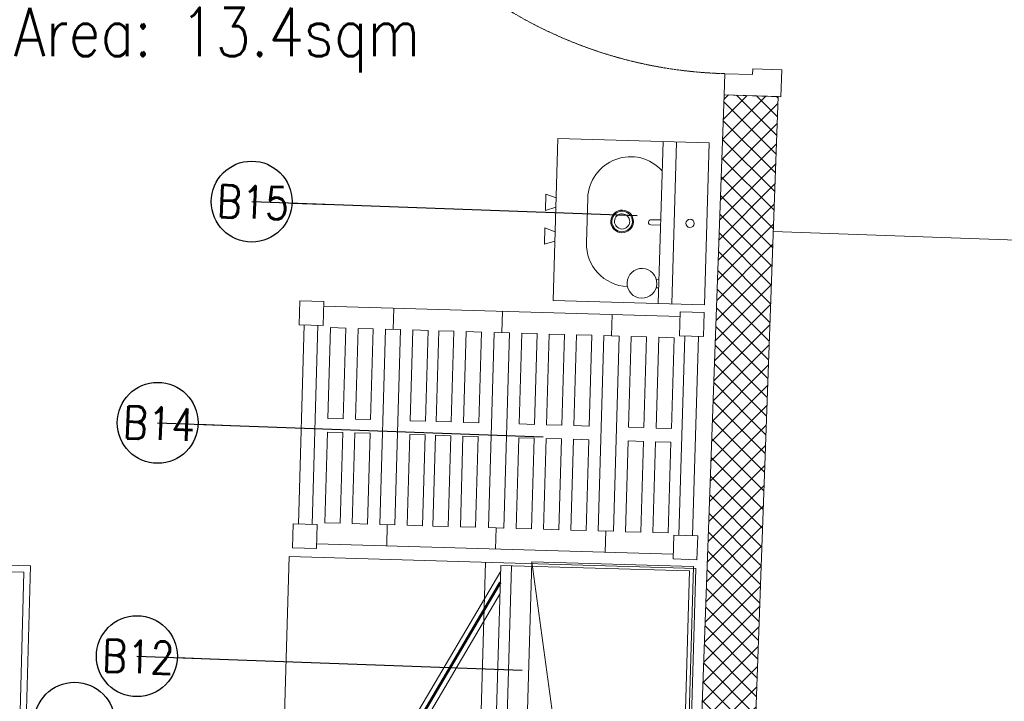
# Model space of a CAD drawing. Header units: millimetres. Extents: x 256680 to 410391, y -77299 to -22623.
# Tile 79 of 202: x 323812 to 325637, y -28656 to -27393. Entities that reach past the tile are written whole.
import ezdxf

# ---------------------------------------------------------------- set-up
doc = ezdxf.new("R2010")
doc.units = ezdxf.units.MM
doc.header["$LTSCALE"] = 2.5
doc.linetypes.add('DASHDOT2', pattern=[0.5, 0.25, -0.125, 0, -0.125])
doc.linetypes.add('HIDDEN2 IDS', pattern=[1.666875, 1.11125, -0.555625])
for name, color, linetype, lineweight in [('CKD Equipments', 252, 'Continuous', 0), ('ELEVATION 1', 143, 'Continuous', 18), ('ELEVATION 4', 157, 'Continuous', 9), ('HATCH LIGHT', 250, 'Continuous', 0), ('HATCH MEDIUM', 251, 'Continuous', 5), ('K Equipment', 30, 'Continuous', 9), ('ROOM TEXT', 7, 'Continuous', 5)]:
    doc.layers.add(name, color=color, linetype=linetype, lineweight=lineweight)
doc.styles.add('MTEXT', font='romans.shx', dxfattribs={"width": 0.85})
doc.styles.get("Standard").update_dxf_attribs({"font": 'GOTHIC.TTF'})
doc.dimstyles.new('AJKD_30', dxfattribs={"dimscale": 30, "dimtxt": 2, "dimasz": 1, "dimexe": 0.8, "dimexo": 0.8, "dimgap": 0.5, "dimtad": 1, "dimdec": 0, "dimzin": 0, "dimdsep": 46, "dimtxsty": 'Standard', "dimblk": 'ARCHTICK', "dimcen": 0.125, "dimclrd": 251, "dimclre": 251, "dimclrt": 42, "dimadec": 0, "dimazin": 0, "dimtfac": 1, "dimtdec": 0, "dimtix": 1, "dimtmove": 0, "dimatfit": 3, "dimfxl": 1, "dimtolj": 1, "dimtzin": 0, "dimarcsym": 1})

# ---------------------------------------------------------------- blocks, each defined once
blk = doc.blocks.new('*U86')
h = blk.add_hatch(color=252)
h.paths.add_polyline_path([(-0.0025, 0.0153, 0.724863), (-0.0025, 0), (-0.0025, -0.036), (-0.0005, -0.036), (-0.0005, -0.0004, 1.209796)])
h.paths.add_polyline_path([(-0.006, 0.0076, -1), (0.006, 0.0076, -1)], flags=16)
blk.add_hatch(color=252).paths.add_polyline_path([(0.0076, 0.0101, -0.06361), (0.008, 0.0081), (0.0436, 0.0081), (0.0436, 0.0101)])
blk.add_lwpolyline([(-0.0025, 0.0153, 0.723917), (-0.0025, 0), (-0.0025, -0.036), (-0.0005, -0.036), (-0.0005, -0.0004, 1.209796), (-0.0025, 0.0153)], format="xyb")
blk.add_lwpolyline([(0.008, 0.0081), (0.0436, 0.0081), (0.0436, 0.0101), (0.0076, 0.0101)])
blk.add_circle((0, 0.0076), 0.00604)
blk = doc.blocks.new('*U96')
at = {"true_color": 0xffffff}
h = blk.add_hatch(color=7, dxfattribs=at)
h.dxf.hatch_style = 1
h.paths.add_polyline_path([(-47.5, -8.5), (-47.5, -822), (-97.5, -822), (-97.5, -8.5)])
for points in [[(-850, 51), (-850, 105), (-900, 105), (-900, 0), (-861, 0), (-861, 51), (-850, 51)], [(-50, 51), (-50, 105), (0, 105), (0, 0), (-39, 0), (-39, 51), (-50, 51)]]:
    blk.add_lwpolyline(points)
blk.add_lwpolyline([(-47.5, -8.5), (-47.5, -822), (-97.5, -822), (-97.5, -8.5)], close=True)
at = {"color": 8, "linetype": 'HIDDEN2 IDS', "ltscale": 0.5}
blk.add_arc((-47.5, -8.5), 813.5, 179.4693, 269.9985, dxfattribs=at)
at = {"xscale": 1000, "yscale": 1000, "zscale": 1000, "rotation": 180}
blk.add_blockref('*U86', (-39.5, -0.4), dxfattribs=at)
blk = doc.blocks.new('A$C1A2613D3')
for p, q in [((138, 400.1, 0), (178.6, 400.1, 0)), ((146.6, 374.7, 0), (138, 400.1, 0)), ((169.9, 374.7, 0), (178.6, 400.1, 0)), ((262.5, 400.1, 0), (221.8, 400.1, 0)), ((230.5, 374.7, 0), (221.8, 400.1, 0)), ((253.8, 374.7, 0), (262.5, 400.1, 0)), ((400.4, 374.7, 0), (0, 374.7, 0)), ((0, 0, 0), (0, 374.7, 0)), ((400.4, 374.7, 0), (400.4, 0, 0)), ((145.3, 296.3, 0), (255.2, 296.3, 0)), ((193.9, 138.1, 0), (193.9, 114.3, 0)), ((206.6, 138.1, 0), (206.6, 114.3, 0)), ((0, 114.3, 0), (400.4, 114.3, 0)), ((341.6, 120.8, 0), (341.6, 114.3, 0)), ((361.9, 120.8, 0), (361.9, 114.3, 0)), ((400.4, 81, 0), (0, 81, 0)), ((400.4, 0, 0), (0, 0, 0))]:
    blk.add_line(p, q)
for centre, major_axis, start_param, end_param in [((145.3, 190.6, 0), (0, 105.7), -0.000003, 2.377352), ((255.2, 190.6, 0), (0, 105.7), 4.724874, 6.283193), ((200.2, 209.7, 0), (0, 28), 1.570827, 7.854012), ((200.2, 209.7, 0), (0, 25.4), 1.570763, 7.853948), ((200.2, 209.7, 0), (0, 18.8), 1.570847, 7.854032), ((351.8, 156.2, 0), (0, 36.8), 1.570763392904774, 7.85394870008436), ((200.2, 138.1, 0), (0, 6.35), 4.7121, 7.853692), ((200.2, 41.6, 0), (0, 10.2), 1.570756, 7.853941)]:
    blk.add_ellipse(centre, major_axis=major_axis, ratio=1, start_param=start_param, end_param=end_param)
blk = doc.blocks.new('A$C69A16929')
for p, q in [((-1.1, 458), (43.4, 458)), ((-1.1, 413.6), (-1.1, 458)), ((43.4, 458), (43.4, 413.6)), ((704.5, 458), (748.9, 458)), ((704.5, 413.6), (704.5, 458)), ((748.9, 458), (748.9, 413.6)), ((704.5, 449.3), (43.4, 449.3)), ((173.2, 410), (173.2, 449.3)), ((374.9, 410), (374.9, 449.3)), ((578.5, 410), (578.5, 449.3)), ((-1.1, 413.6), (43.4, 413.6)), ((8.4, 44.5), (8.4, 413.6)), ((33.8, 44.5), (33.8, 413.6)), ((85.8, 410), (57.4, 410)), ((57.4, 410), (57.4, 241.7)), ((85.8, 241.7), (85.8, 410)), ((136.6, 410), (108.2, 410)), ((108.2, 410), (108.2, 241.7)), ((136.6, 241.7), (136.6, 410)), ((159, 410), (159, 48)), ((159, 410), (187.3, 410)), ((187.3, 410), (187.3, 48)), ((209.8, 410), (238.2, 410)), ((209.8, 410), (209.8, 241.7)), ((238.2, 241.7), (238.2, 410)), ((286.2, 410), (257.8, 410)), ((257.8, 241.7), (257.8, 410)), ((286.2, 410), (286.2, 241.7)), ((308.6, 410), (337, 410)), ((308.6, 241.7), (308.6, 410)), ((337, 410), (337, 241.7)), ((360.7, 410), (360.7, 48)), ((360.7, 410), (389, 410)), ((389, 410), (389, 48)), ((411.9, 410), (440.3, 410)), ((411.9, 241.7), (411.9, 410)), ((440.3, 410), (440.3, 241.7)), ((462.7, 410), (491.1, 410)), ((462.7, 241.7), (462.7, 410)), ((491.1, 410), (491.1, 241.7)), ((513.5, 241.7), (513.5, 410)), ((513.5, 410), (541.9, 410)), ((541.9, 410), (541.9, 241.7)), ((564.3, 410), (564.3, 48)), ((564.3, 410), (592.6, 410)), ((592.6, 410), (592.6, 48)), ((615.1, 410), (615.1, 241.7)), ((643.5, 410), (615.1, 410)), ((643.5, 241.7), (643.5, 410)), ((665.9, 410), (665.9, 241.7)), ((694.3, 410), (665.9, 410)), ((694.3, 241.7), (694.3, 410)), ((704.5, 413.6), (748.9, 413.6)), ((714, 44.5), (714, 413.6)), ((739.4, 44.5), (739.4, 413.6)), ((57.4, 241.7), (85.8, 241.7)), ((108.2, 241.7), (136.6, 241.7)), ((209.8, 241.7), (238.2, 241.7)), ((286.2, 241.7), (257.8, 241.7)), ((337, 241.7), (308.6, 241.7)), ((440.3, 241.7), (411.9, 241.7)), ((491.1, 241.7), (462.7, 241.7)), ((541.9, 241.7), (513.5, 241.7)), ((615.1, 241.7), (643.5, 241.7)), ((665.9, 241.7), (694.3, 241.7)), ((57.4, 48), (57.4, 216.3)), ((57.4, 216.3), (85.8, 216.3)), ((85.8, 216.3), (85.8, 48)), ((108.2, 48), (108.2, 216.3)), ((108.2, 216.3), (136.6, 216.3)), ((136.6, 216.3), (136.6, 48)), ((209.8, 48), (209.8, 216.3)), ((209.8, 216.3), (238.2, 216.3)), ((238.2, 216.3), (238.2, 48)), ((257.8, 216.3), (257.8, 48)), ((286.2, 216.3), (257.8, 216.3)), ((286.2, 48), (286.2, 216.3)), ((308.6, 216.3), (308.6, 48)), ((337, 216.3), (308.6, 216.3)), ((337, 48), (337, 216.3)), ((411.9, 216.3), (411.9, 48)), ((440.3, 216.3), (411.9, 216.3)), ((440.3, 48), (440.3, 216.3)), ((462.7, 216.3), (462.7, 48)), ((491.1, 216.3), (462.7, 216.3)), ((491.1, 48), (491.1, 216.3)), ((513.5, 216.3), (513.5, 48)), ((541.9, 216.3), (513.5, 216.3)), ((541.9, 48), (541.9, 216.3)), ((615.1, 216.3), (643.5, 216.3)), ((615.1, 48), (615.1, 216.3)), ((643.5, 216.3), (643.5, 48)), ((665.9, 216.3), (694.3, 216.3)), ((665.9, 48), (665.9, 216.3)), ((694.3, 216.3), (694.3, 48)), ((-1.1, 44.5), (-1.1, 0)), ((-1.1, 44.5), (43.4, 44.5)), ((43.4, 0), (43.4, 44.5)), ((85.8, 48), (57.4, 48)), ((136.6, 48), (108.2, 48)), ((159, 48), (187.3, 48)), ((173.2, 48), (173.2, 8.7)), ((209.8, 48), (238.2, 48)), ((286.2, 48), (257.8, 48)), ((308.6, 48), (337, 48)), ((360.7, 48), (389, 48)), ((374.9, 48), (374.9, 8.7)), ((411.9, 48), (440.3, 48)), ((462.7, 48), (491.1, 48)), ((513.5, 48), (541.9, 48)), ((564.3, 48), (592.6, 48)), ((578.5, 48), (578.5, 8.7)), ((643.5, 48), (615.1, 48)), ((694.3, 48), (665.9, 48)), ((704.5, 44.5), (704.5, 0)), ((704.5, 44.5), (748.9, 44.5)), ((748.9, 0), (748.9, 44.5)), ((-1.1, 0), (43.4, 0)), ((704.5, 8.7), (43.4, 8.7)), ((704.5, 0), (748.9, 0))]:
    blk.add_line(p, q)
blk = doc.blocks.new('SAA311A')
for p, q in [((8868, -106.88), (8874.92, -106.88)), ((8868, -107.5), (8874.92, -107.5)), ((8868, -108.75), (8874.92, -108.75)), ((8868, -109.37), (8874.92, -109.37)), ((8868, -110.62), (8874.92, -110.62)), ((8868, -111.25), (8874.92, -111.25)), ((8868, -112.5), (8874.92, -112.5)), ((8868, -113.12), (8874.92, -113.12)), ((8868, -114.38), (8874.92, -114.38)), ((8868, -115), (8874.92, -115)), ((8868, -116.25), (8874.92, -116.25)), ((8868, -116.87), (8874.92, -116.87)), ((8868, -118.12), (8874.92, -118.12)), ((8868, -118.75), (8874.92, -118.75)), ((8868, -120), (8874.92, -120)), ((8868, -120.62), (8874.92, -120.62)), ((8868, -121.88), (8874.92, -121.88)), ((8868, -122.5), (8874.92, -122.5)), ((8868, -123.75), (8874.92, -123.75)), ((8868, -124.37), (8874.92, -124.37)), ((8868, -125.62), (8874.92, -125.62)), ((8868, -126.25), (8874.92, -126.25)), ((8868, -127.5), (8874.92, -127.5)), ((8868, -128.12), (8874.92, -128.12)), ((8868, -129.38), (8874.92, -129.38)), ((8868, -130), (8874.92, -130)), ((8868, -131.25), (8874.92, -131.25)), ((8868, -131.87), (8874.92, -131.87)), ((8868, -133.12), (8874.92, -133.12)), ((8868, -133.75), (8874.92, -133.75)), ((8822.72, -138.42), (8863.74, -160.99)), ((8826.85, -138.42), (8864.7, -159.24)), ((8863.74, -160.99), (8864.7, -159.24))]:
    blk.add_line(p, q)
for points in [[(8877.66, -138.42), (8821.66, -138.42), (8821.66, -103.42), (8877.66, -103.42)], [(8877.66, -138.42), (8821.66, -138.42), (8821.66, -136.43), (8877.66, -136.43)], [(8862.43, -160.27), (8861.47, -162.01), (8860.6, -161.53), (8861.56, -159.79)]]:
    blk.add_lwpolyline(points, close=True)
at = {"const_width": 0.498}
blk.add_lwpolyline([(8859.86, -157.71), (8824.79, -138.42)], dxfattribs=at)
blk.add_lwpolyline([(8869.4, -138.42), (8869.4, -138.92), (8877.12, -138.92), (8877.12, -138.42)])
blk.add_lwpolyline([(8861.79, -162.47), (8861.79, -162.47, -0.414214), (8861.45, -162.57), (8857.53, -160.41, -0.414214), (8857.43, -160.07), (8857.43, -160.07, -0.414214), (8857.77, -159.97), (8861.69, -162.13, -0.414214)], format="xyb", close=True)
blk.add_arc((8822.72, -138.42), 45.86, 333.619, 0)
blk = doc.blocks.new('_ArchTick')
at = {"color": 0, "linetype": 'ByBlock', "const_width": 0.15}
blk.add_lwpolyline([(-0.5, -0.5), (0.5, 0.5)], dxfattribs=at)

msp = doc.modelspace()

# ---------------------------------------------------------------- hatches: boundary and pattern name
at = {"layer": 'HATCH LIGHT', "true_color": 0x636466}
h = msp.add_hatch(dxfattribs=at)
h.set_pattern_fill('ANSI32', color=251, scale=6)
h.set_pattern_definition([(45, (257511.52, -46725.026), (-40.411153, 40.411153), []), (45, (257538.46, -46725.026), (-40.411153, 40.411153), [])])
h.paths.add_polyline_path([(334654.4, -32590), (334460.4, -32638.8), (334642, -33359.7), (322089.3, -33359.6, -0.000263), (322074.8, -33559.6), (334898.6, -33559.7)])
h.paths.add_polyline_path([(322503.3, -25157.1), (322303.2, -25157.1, -0.011972), (321822, -34256), (322022.5, -34256, 0.01196)])
h.paths.add_polyline_path([(322486.9, -25697.6), (332165.8, -26046.6, 0.003501), (332659.9, -26800.6), (332827.5, -26691.5), (332277.4, -25850.5), (322493.1, -25497.7, -0.000262)])
h = msp.add_hatch(dxfattribs=at)
h.set_pattern_fill('ANSI37', color=251, scale=8)
h.set_pattern_definition([(45, (257511.52, -46725.026), (-17.960512, 17.960512), []), (135, (257511.52, -46725.026), (-17.960512, -17.960512), [])])
edge = h.paths.add_edge_path()
edge.add_line((325280.4, -25798.3), (322486.9, -25697.6))
edge.add_arc((132089.5, -19659.4), 190493.1, 356.573537, 358.183559, ccw=False)
edge.add_line((322242.1, -31044.7), (325091.3, -31044.7))
edge.add_line((325091.3, -31044.7), (325217.8, -27535.7))
edge.add_line((325217.8, -27535.7), (325117.8, -27532.1))
edge.add_line((325117.8, -27532.1), (325088.6, -28343.5))
edge.add_line((325088.6, -28343.5), (325088.6, -28343.5))
edge.add_line((325088.6, -28343.5), (325023.7, -30142.4))
edge.add_line((325023.7, -30142.4), (324994.8, -30944.7))
edge.add_line((324994.8, -30944.7), (322363.1, -30944.7))
edge.add_line((322363.1, -30944.7), (322489.1, -27449.3))
edge.add_line((322489.1, -27449.3), (323488.5, -27485.3))
edge.add_line((323488.5, -27485.3), (323529.9, -27486.8))
edge.add_line((323529.9, -27486.8), (323533.5, -27386.9))
edge.add_line((323533.5, -27386.9), (322492.7, -27349.3))
edge.add_line((322492.7, -27349.3), (322548.6, -25799.9))
edge.add_line((322548.6, -25799.9), (324047.7, -25853.9))
edge.add_line((324047.7, -25853.9), (324036.9, -26153.7))
edge.add_line((324036.9, -26153.7), (324013.5, -26801.7))
edge.add_line((324013.5, -26801.7), (324010.8, -26874.9))
edge.add_line((324010.8, -26874.9), (324110.8, -26878.5))
edge.add_line((324110.8, -26878.5), (324147.6, -25857.5))
edge.add_line((324147.6, -25857.5), (325176.9, -25894.7))
edge.add_line((325176.9, -25894.7), (325150.3, -26632.7))
edge.add_line((325150.3, -26632.7), (325250.2, -26636.3))
edge.add_line((325250.2, -26636.3), (325280.4, -25798.3))

# ---------------------------------------------------------------- linework, layer by layer
at = {"layer": 'CKD Equipments'}
msp.add_line((325008.3, -30205.5), (324761.2, -28397.5), dxfattribs=at)
for points in [[(323831.9, -28405.4), (323820.9, -28805.3), (323221.1, -28788.8), (323232.1, -28388.9), (323831.9, -28405.4)], [(324675.6, -28398.5), (324622.8, -30197.8)]]:
    msp.add_lwpolyline(points, dxfattribs=at)
for points in [[(323819.6, -28417.1), (323809.2, -28792.9), (323233.4, -28777.1), (323243.8, -28401.2)], [(324311.4, -28387.8), (324258.4, -30191.6), (325012.6, -30209.2), (325065.4, -28410), (324311.4, -28387.8)], [(324708.4, -30196.7), (324761.2, -28397.5), (325061.1, -28406.3), (325008.3, -30205.5)]]:
    msp.add_lwpolyline(points, close=True, dxfattribs=at)
at = {"layer": 'ELEVATION 1'}
for p, q in [((324994.8, -30944.7), (325117.8, -27532.1)), ((325091.3, -31044.7), (325217.8, -27535.7)), ((325217.8, -27535.7), (325117.8, -27532.1))]:
    msp.add_line(p, q, dxfattribs=at)
at = {"layer": 'HATCH MEDIUM'}
msp.add_line((325208.8, -27785.5), (326108.2, -27818), dxfattribs=at)

# ---------------------------------------------------------------- block references
at = {"layer": 'CKD Equipments', "extrusion": (7.56466e-06, -2.21728e-07, 1), "xscale": -0.7492039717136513, "yscale": 0.7492039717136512, "zscale": 0.7492039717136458, "rotation": 88.31839783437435}
msp.add_blockref('A$C1A2613D3', (325090, -27621.6, 2.5), dxfattribs=at)
at = {"layer": 'CKD Equipments', "xscale": -1, "rotation": 178.3183978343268}
msp.add_blockref('A$C69A16929', (324332.2, -27914), dxfattribs=at)
at = {"layer": 'HATCH MEDIUM', "extrusion": (0, 0, -1), "zscale": -1, "rotation": 92.06510445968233}
msp.add_blockref('*U96', (-325150.3, -26632.7), dxfattribs=at)
at = {"layer": 'K Equipment', "linetype": 'DASHDOT2', "lineweight": 5, "ltscale": 2, "xscale": 10, "yscale": 10, "zscale": 10, "rotation": 268.3183978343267}
msp.add_blockref('SAA311A', (328676.1, 59733.7), dxfattribs=at)

# ---------------------------------------------------------------- texts
at = {"layer": 'ROOM TEXT', "insert": (324759.4, -27491, 0.2), "char_height": 90, "attachment_point": 9, "style": 'MTEXT'}
msp.add_mtext_dynamic_manual_height_columns('\\A1;\\pxqc;Area: 13.4sqm', width=1162.931, gutter_width=1.8, heights=[0], dxfattribs=at)
at = {"layer": 'ROOM TEXT', "char_height": 60, "attachment_point": 9, "rotation": 357.9352, "style": 'MTEXT'}
for s, insert in [('\\A1;\\pxqc;B15', (324328.6, -27764.5, 0.2)), ('\\A1;\\pxqc;B14', (324154.4, -28174.5, 0.2)), ('\\A1;\\pxqc;B12', (324115.8, -28606.9, 0.2))]:
    msp.add_mtext_dynamic_manual_height_columns(s, width=170.917, gutter_width=1.8, heights=[0], dxfattribs=dict(at, insert=insert))

# ---------------------------------------------------------------- leaders
at = {"layer": 'ELEVATION 4'}
for points in [[(324241.8, -27730.2), (324956.2, -27756.1)], [(324067.5, -28140.2), (324782, -28166)], [(324029, -28572.6), (324743.4, -28598.4)], [(323913.5, -28696), (323362.4, -28676.1)]]:
    msp.add_leader(points, dimstyle='AJKD_30', override={"dimasz": 5, "dimgap": 0.5, "dimtad": 0, "dimldrblk": 'DotBlank', "dimfxl": 0.18, "dimfxlon": 1, "dimarcsym": 2}, dxfattribs=at)

doc.saveas('drawing.dxf')
